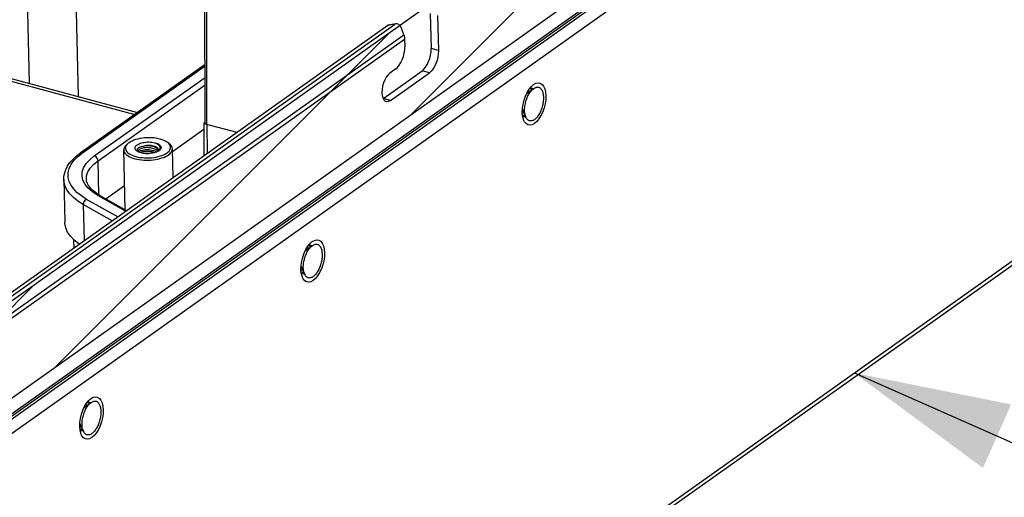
# Model space of a CAD drawing. Header units: millimetres. Extents: x 6 to 414, y 7 to 290.
# Tile 42 of 256: x 152.56 to 163.89, y 101.43 to 106.92. Entities that reach past the tile are written whole.
import ezdxf

# ---------------------------------------------------------------- set-up
doc = ezdxf.new("R2010")
doc.units = ezdxf.units.MM
doc.header["$LTSCALE"] = 23.1
doc.layers.get('0').update_dxf_attribs({"linetype": 'CONTINUOUS'})
doc.layers.add('00_COMPONENTS', color=7, linetype='CONTINUOUS')
doc.styles.get("Standard").update_dxf_attribs({"font": 'txt', "width": 0.6})
doc.dimstyles.get("Standard").update_dxf_attribs({"dimtxt": 2.5, "dimasz": 1.8, "dimexe": 0.05, "dimexo": 0.0625, "dimtad": 1, "dimzin": 0, "dimdsep": 46, "dimtxsty": 'Standard', "dimblk": '_FILLED', "dimblk1": '_FILLED', "dimblk2": '_FILLED', "dimcen": 0.09, "dimadec": 0, "dimazin": 0, "dimtol": 1, "dimtp": 0.01, "dimtm": 0.01, "dimtfac": 1, "dimtofl": 0, "dimtmove": 0, "dimatfit": 3, "dimldrblk": '_FILLED', "dimfxl": 0, "dimtolj": 1, "dimtzin": 0, "dimarcsym": 0})

# ---------------------------------------------------------------- blocks, each defined once
blk = doc.blocks.new('_FILLED')
at = {"color": 0, "linetype": 'ByBlock'}
blk.add_solid([(0, 0), (-1, 0.2222), (-1, -0.2222)], dxfattribs=at)

msp = doc.modelspace()

# ---------------------------------------------------------------- linework, layer by layer
at = {"color": 4, "linetype": 'Continuous'}
for p, q in [((176.649, 120.839), (144.55, 98.072)), ((145.086, 97.338), (176.675, 119.742))]:
    msp.add_line(p, q, dxfattribs=at)
at = {"color": 7, "linetype": 'Continuous'}
for p, q in [((129.165, 112.466), (153.884, 105.834)), ((154.694, 105.735), (154.687, 108.648)), ((154.714, 105.72), (154.707, 108.678)), ((152.672, 106.191), (152.617, 108.509)), ((153.235, 106.039), (153.176, 108.523)), ((154.693, 106.407), (153.255, 105.388)), ((153.283, 105.391), (154.693, 106.392)), ((153.417, 105.355), (154.693, 106.26)), ((153.46, 105.299), (154.693, 106.174)), ((158.395, 106.075), (158.475, 106.132)), ((158.417, 106.115), (158.424, 106.101)), ((158.424, 106.101), (158.425, 106.097)), ((158.399, 106.078), (158.396, 106.079)), ((158.345, 105.889), (158.386, 105.8)), ((158.347, 105.885), (158.345, 105.886)), ((154.316, 105.406), (154.678, 105.662)), ((154.694, 105.741), (154.678, 105.73)), ((154.678, 105.73), (155.059, 105.628)), ((154.678, 105.73), (154.679, 105.358)), ((154.707, 105.723), (154.714, 105.72)), ((153.772, 104.735), (153.756, 105.424)), ((153.791, 105.487), (153.808, 105.501)), ((153.803, 105.497), (153.792, 105.486)), ((153.808, 105.501), (153.803, 105.497)), ((153.817, 105.508), (153.808, 105.501)), ((153.911, 105.415), (153.914, 105.409)), ((154.151, 105.409), (154.154, 105.414)), ((154.163, 105.416), (154.154, 105.41)), ((154.16, 105.416), (154.157, 105.412)), ((154.162, 105.416), (154.168, 105.421)), ((154.166, 105.419), (154.163, 105.416)), ((154.277, 105.499), (154.259, 105.512)), ((154.324, 105.106), (154.316, 105.438)), ((153.229, 105.349), (153.283, 105.391)), ((153.469, 104.908), (153.46, 105.299)), ((153.914, 105.409), (153.917, 105.406)), ((153.916, 105.408), (153.916, 105.406)), ((153.93, 105.399), (153.92, 105.404)), ((153.929, 105.404), (153.926, 105.401)), ((153.936, 105.409), (153.929, 105.404)), ((154.103, 105.339), (154.129, 105.343)), ((154.129, 105.343), (154.154, 105.348)), ((154.154, 105.41), (154.143, 105.405)), ((153.066, 105.084), (153.078, 104.592)), ((153.145, 105.024), (153.125, 105.07)), ((153.176, 104.979), (153.145, 105.024)), ((153.549, 104.862), (153.765, 105.015)), ((153.686, 104.653), (153.328, 104.856)), ((153.481, 104.901), (153.447, 104.922)), ((153.778, 104.719), (153.456, 104.902)), ((153.481, 104.901), (153.788, 104.726)), ((153.622, 104.608), (153.289, 104.797)), ((153.289, 104.797), (153.299, 104.38)), ((155.847, 104.269), (155.928, 104.325)), ((155.87, 104.308), (155.876, 104.294)), ((155.876, 104.294), (155.877, 104.29)), ((155.851, 104.271), (155.849, 104.272)), ((155.797, 104.083), (155.839, 103.993)), ((155.799, 104.078), (155.797, 104.079)), ((153.3, 102.462), (153.38, 102.519)), ((153.304, 102.465), (153.301, 102.465)), ((153.322, 102.501), (153.329, 102.487)), ((153.329, 102.487), (153.33, 102.483)), ((153.25, 102.276), (153.291, 102.186)), ((153.252, 102.271), (153.25, 102.272))]:
    msp.add_line(p, q, dxfattribs=at)
at = {"color": 3, "linetype": 'Continuous'}
for p, q in [((129.198, 112.49), (153.916, 105.857)), ((158.454, 106.12), (158.456, 106.118)), ((158.365, 105.82), (158.354, 105.821)), ((158.376, 105.822), (158.365, 105.82)), ((154.714, 105.72), (154.715, 105.383)), ((153.185, 104.298), (153.183, 104.39)), ((155.907, 104.314), (155.908, 104.312)), ((155.818, 104.013), (155.806, 104.014)), ((155.828, 104.015), (155.818, 104.013)), ((153.359, 102.507), (153.361, 102.505)), ((153.27, 102.206), (153.259, 102.208)), ((153.281, 102.208), (153.27, 102.206))]:
    msp.add_line(p, q, dxfattribs=at)
at = {"color": 2, "linetype": 'Continuous'}
for p, q in [((157.059, 105.829), (160.893, 109.664)), ((152.973, 102.932), (156.807, 106.766)), ((148.887, 100.034), (152.721, 103.868))]:
    msp.add_line(p, q, dxfattribs=at)
at = {"color": 7, "linetype": 'Continuous'}
for points in [[(158.405, 106.038), (158.411, 106.05), (158.417, 106.062), (158.424, 106.073), (158.43, 106.084), (158.437, 106.094)], [(158.437, 106.094), (158.445, 106.103), (158.452, 106.112), (158.46, 106.119), (158.467, 106.126), (158.475, 106.132)], [(158.475, 106.132), (158.483, 106.137), (158.49, 106.141), (158.498, 106.144), (158.506, 106.147), (158.513, 106.148), (158.52, 106.148), (158.527, 106.147), (158.534, 106.145), (158.541, 106.142), (158.547, 106.139), (158.553, 106.134), (158.558, 106.128)], [(158.558, 106.128), (158.563, 106.122), (158.568, 106.115), (158.572, 106.106)], [(158.572, 106.106), (158.576, 106.097), (158.579, 106.088), (158.582, 106.077), (158.584, 106.066), (158.586, 106.055), (158.587, 106.043), (158.588, 106.03)], [(158.371, 105.876), (158.371, 105.889), (158.371, 105.902), (158.372, 105.916), (158.374, 105.93), (158.376, 105.944), (158.379, 105.958), (158.382, 105.971), (158.386, 105.985), (158.39, 105.999), (158.395, 106.012), (158.4, 106.025), (158.405, 106.038)], [(158.588, 106.03), (158.588, 106.017), (158.587, 106.004), (158.586, 105.99), (158.584, 105.976), (158.582, 105.963), (158.58, 105.949), (158.576, 105.935), (158.573, 105.921), (158.569, 105.907), (158.564, 105.894), (158.559, 105.881), (158.553, 105.868), (158.548, 105.856), (158.541, 105.844), (158.535, 105.833), (158.528, 105.822), (158.521, 105.812), (158.514, 105.803), (158.506, 105.794), (158.499, 105.787), (158.491, 105.78), (158.483, 105.774), (158.476, 105.769), (158.468, 105.765), (158.46, 105.762), (158.453, 105.76), (158.445, 105.758), (158.438, 105.758), (158.431, 105.759), (158.424, 105.761), (158.418, 105.764), (158.411, 105.767), (158.406, 105.772), (158.4, 105.778), (158.395, 105.784), (158.39, 105.792), (158.386, 105.8)], [(158.386, 105.8), (158.382, 105.809), (158.379, 105.818), (158.376, 105.829), (158.374, 105.84), (158.373, 105.851), (158.371, 105.864), (158.371, 105.876)], [(158.36, 105.856), (158.348, 105.846), (158.345, 105.844)], [(154.694, 105.735), (154.695, 105.732), (154.698, 105.728), (154.702, 105.725), (154.707, 105.723)], [(154.259, 105.512), (154.253, 105.516), (154.237, 105.526), (154.219, 105.535), (154.198, 105.542), (154.176, 105.549), (154.153, 105.554), (154.128, 105.559), (154.102, 105.562), (154.075, 105.564), (154.048, 105.565), (154.021, 105.564), (153.994, 105.562), (153.967, 105.559), (153.941, 105.555), (153.917, 105.55), (153.893, 105.543), (153.871, 105.536), (153.851, 105.527), (153.833, 105.518), (153.817, 105.508)], [(153.791, 105.487), (153.787, 105.483), (153.775, 105.472), (153.767, 105.46), (153.76, 105.448), (153.757, 105.436), (153.756, 105.424)], [(153.756, 105.424), (153.758, 105.412), (153.762, 105.4), (153.769, 105.388), (153.779, 105.377), (153.791, 105.366), (153.805, 105.356), (153.822, 105.346), (153.841, 105.338), (153.862, 105.33), (153.884, 105.323), (153.908, 105.318)], [(153.792, 105.486), (153.784, 105.474), (153.778, 105.462), (153.776, 105.45), (153.776, 105.438), (153.779, 105.426), (153.784, 105.414), (153.793, 105.403), (153.804, 105.392), (153.818, 105.381), (153.834, 105.372), (153.852, 105.363), (153.872, 105.356), (153.894, 105.349), (153.918, 105.343)], [(153.906, 105.413), (153.902, 105.416), (153.896, 105.422), (153.891, 105.428), (153.887, 105.435), (153.886, 105.442), (153.886, 105.449), (153.887, 105.456), (153.89, 105.463), (153.895, 105.47), (153.901, 105.476), (153.909, 105.483)], [(153.92, 105.404), (153.91, 105.41), (153.906, 105.413)], [(153.909, 105.483), (153.92, 105.489), (153.932, 105.495), (153.945, 105.501), (153.96, 105.505), (153.976, 105.509), (153.992, 105.512), (154.01, 105.514), (154.027, 105.516), (154.045, 105.516), (154.063, 105.515), (154.08, 105.514), (154.096, 105.511), (154.112, 105.508), (154.127, 105.504)], [(153.932, 105.453), (153.925, 105.448), (153.918, 105.443), (153.914, 105.438), (153.911, 105.432), (153.909, 105.426), (153.909, 105.421), (153.911, 105.415)], [(153.936, 105.431), (153.929, 105.427), (153.924, 105.423), (153.92, 105.418), (153.918, 105.413), (153.916, 105.408)], [(153.932, 105.453), (153.94, 105.457), (153.949, 105.461), (153.959, 105.464), (153.969, 105.467), (153.981, 105.469), (153.993, 105.471)], [(154.15, 105.408), (154.146, 105.413), (154.139, 105.419), (154.131, 105.425), (154.122, 105.43), (154.112, 105.435), (154.101, 105.439), (154.09, 105.443), (154.077, 105.446), (154.064, 105.448), (154.051, 105.45), (154.037, 105.45), (154.024, 105.451), (154.01, 105.45), (153.998, 105.449), (153.985, 105.448), (153.973, 105.445), (153.962, 105.442), (153.952, 105.439), (153.943, 105.435), (153.936, 105.431)], [(153.936, 105.409), (153.944, 105.413), (153.953, 105.417), (153.963, 105.42), (153.975, 105.423), (153.987, 105.425), (153.999, 105.427), (154.012, 105.428), (154.025, 105.428), (154.039, 105.428), (154.052, 105.427), (154.065, 105.426), (154.078, 105.423), (154.09, 105.42), (154.102, 105.417), (154.112, 105.413), (154.122, 105.408), (154.131, 105.403), (154.135, 105.401)], [(154.156, 105.425), (154.156, 105.426), (154.155, 105.432), (154.152, 105.438), (154.148, 105.444), (154.142, 105.449), (154.135, 105.454), (154.127, 105.459), (154.118, 105.463), (154.108, 105.466), (154.096, 105.469), (154.084, 105.472), (154.072, 105.474), (154.059, 105.475), (154.045, 105.476), (154.032, 105.475), (154.019, 105.475), (154.005, 105.473), (153.993, 105.471)], [(154.155, 105.419), (154.153, 105.425), (154.149, 105.432), (154.143, 105.438), (154.136, 105.444), (154.128, 105.449), (154.119, 105.454), (154.109, 105.459), (154.097, 105.463), (154.085, 105.466), (154.073, 105.469), (154.059, 105.471), (154.046, 105.472), (154.032, 105.473), (154.019, 105.473), (154.006, 105.472), (153.993, 105.471)], [(154.127, 105.504), (154.139, 105.499), (154.149, 105.494), (154.159, 105.489), (154.167, 105.483), (154.174, 105.477), (154.179, 105.47), (154.183, 105.464), (154.185, 105.457), (154.185, 105.45), (154.184, 105.443), (154.181, 105.436), (154.176, 105.429), (154.17, 105.422), (154.166, 105.419)], [(154.127, 105.504), (154.137, 105.498), (154.147, 105.491), (154.155, 105.484), (154.162, 105.477), (154.167, 105.469), (154.171, 105.462), (154.173, 105.454), (154.173, 105.446), (154.172, 105.438), (154.17, 105.431), (154.166, 105.423), (154.16, 105.416)], [(154.168, 105.421), (154.173, 105.428), (154.177, 105.435), (154.18, 105.443), (154.18, 105.451), (154.179, 105.458), (154.176, 105.466), (154.172, 105.473), (154.166, 105.48), (154.158, 105.486), (154.149, 105.493), (154.138, 105.498), (154.127, 105.504)], [(154.154, 105.414), (154.156, 105.42), (154.156, 105.425)], [(154.254, 105.39), (154.267, 105.401), (154.278, 105.412), (154.287, 105.424), (154.292, 105.436), (154.295, 105.448), (154.295, 105.46), (154.292, 105.472), (154.286, 105.484), (154.278, 105.495)], [(154.278, 105.495), (154.267, 105.506), (154.259, 105.512)], [(154.271, 105.368), (154.285, 105.379), (154.296, 105.39), (154.305, 105.402), (154.311, 105.414), (154.315, 105.426), (154.316, 105.438)], [(154.316, 105.438), (154.314, 105.451), (154.309, 105.463), (154.302, 105.474), (154.293, 105.485), (154.28, 105.496), (154.277, 105.499)], [(153.066, 105.084), (153.068, 105.123), (153.076, 105.162), (153.09, 105.201), (153.11, 105.24), (153.137, 105.279), (153.17, 105.316), (153.21, 105.353), (153.255, 105.388)], [(153.125, 105.07), (153.116, 105.117), (153.117, 105.165), (153.129, 105.212), (153.152, 105.259), (153.186, 105.305), (153.229, 105.349)], [(153.283, 105.391), (153.272, 105.393), (153.262, 105.391), (153.255, 105.388)], [(153.323, 105.267), (153.364, 105.312), (153.417, 105.355)], [(153.326, 105.09), (153.329, 105.126), (153.344, 105.171), (153.371, 105.216), (153.41, 105.259), (153.46, 105.299)], [(153.46, 105.299), (153.458, 105.311), (153.454, 105.323), (153.447, 105.334), (153.438, 105.344), (153.428, 105.351), (153.417, 105.355)], [(153.908, 105.318), (153.933, 105.313), (153.959, 105.31), (153.986, 105.307), (154.013, 105.306), (154.04, 105.306), (154.068, 105.308), (154.095, 105.31), (154.121, 105.314), (154.148, 105.319)], [(153.918, 105.343), (153.943, 105.339), (153.969, 105.336)], [(154.014, 105.382), (153.998, 105.384), (153.983, 105.385), (153.969, 105.388), (153.955, 105.391), (153.942, 105.395), (153.93, 105.399)], [(154.109, 105.392), (154.102, 105.395), (154.09, 105.398), (154.078, 105.401), (154.065, 105.403), (154.052, 105.405), (154.039, 105.406), (154.026, 105.406), (154.013, 105.406), (154, 105.405), (153.987, 105.403), (153.975, 105.401), (153.964, 105.398), (153.954, 105.394), (153.949, 105.393)], [(153.969, 105.336), (153.995, 105.334), (154.022, 105.333), (154.05, 105.334)], [(154.008, 105.383), (154.013, 105.383), (154.027, 105.384), (154.04, 105.383), (154.048, 105.383)], [(154.061, 105.384), (154.045, 105.383), (154.03, 105.382), (154.014, 105.382)], [(154.05, 105.334), (154.077, 105.335), (154.103, 105.339)], [(154.143, 105.405), (154.132, 105.4), (154.119, 105.395), (154.106, 105.391), (154.091, 105.388), (154.076, 105.386), (154.061, 105.384)], [(154.148, 105.319), (154.172, 105.325), (154.195, 105.332), (154.217, 105.339), (154.237, 105.348), (154.255, 105.358), (154.271, 105.368)], [(154.154, 105.348), (154.178, 105.355), (154.199, 105.362), (154.22, 105.371), (154.238, 105.38), (154.254, 105.39)], [(153.456, 104.902), (153.395, 104.941), (153.347, 104.983), (153.31, 105.028), (153.286, 105.075), (153.276, 105.123), (153.278, 105.171), (153.294, 105.219), (153.323, 105.267)], [(153.173, 104.88), (153.13, 104.925), (153.098, 104.973), (153.077, 105.021), (153.067, 105.071), (153.066, 105.084)], [(153.447, 104.922), (153.416, 104.945), (153.39, 104.967), (153.368, 104.991), (153.351, 105.015), (153.338, 105.039), (153.329, 105.064), (153.326, 105.09)], [(153.328, 104.856), (153.268, 104.895), (153.217, 104.935), (153.176, 104.979)], [(153.289, 104.797), (153.226, 104.837), (153.173, 104.88)], [(153.328, 104.856), (153.318, 104.851), (153.308, 104.843), (153.3, 104.833), (153.294, 104.822), (153.291, 104.81), (153.289, 104.797)], [(153.481, 104.901), (153.476, 104.903), (153.466, 104.904), (153.456, 104.902)], [(153.185, 104.388), (153.142, 104.433), (153.11, 104.48), (153.088, 104.529), (153.079, 104.578), (153.078, 104.592)], [(153.245, 104.341), (153.238, 104.345), (153.185, 104.388)], [(155.858, 104.231), (155.863, 104.244), (155.87, 104.255), (155.876, 104.267), (155.883, 104.277), (155.89, 104.287)], [(155.89, 104.287), (155.897, 104.296), (155.905, 104.305), (155.912, 104.313), (155.92, 104.319), (155.928, 104.325)], [(155.928, 104.325), (155.935, 104.33), (155.943, 104.334), (155.951, 104.338), (155.958, 104.34), (155.966, 104.341), (155.973, 104.341), (155.98, 104.34), (155.987, 104.338), (155.993, 104.336), (156, 104.332), (156.005, 104.327), (156.011, 104.322)], [(156.011, 104.322), (156.016, 104.315), (156.021, 104.308), (156.025, 104.3)], [(156.025, 104.3), (156.029, 104.291), (156.032, 104.281), (156.035, 104.27), (156.037, 104.259), (156.038, 104.248), (156.04, 104.236), (156.04, 104.223)], [(155.823, 104.069), (155.823, 104.082), (155.824, 104.096), (155.825, 104.109), (155.827, 104.123), (155.829, 104.137), (155.831, 104.151), (155.835, 104.165), (155.838, 104.178), (155.842, 104.192), (155.847, 104.205), (155.852, 104.219), (155.858, 104.231)], [(156.04, 104.223), (156.04, 104.21), (156.04, 104.197), (156.039, 104.183), (156.037, 104.17), (156.035, 104.156), (156.032, 104.142), (156.029, 104.128), (156.025, 104.114), (156.021, 104.101), (156.016, 104.087), (156.011, 104.074), (156.006, 104.061), (156, 104.049), (155.994, 104.037), (155.987, 104.026), (155.981, 104.015), (155.974, 104.005), (155.966, 103.996), (155.959, 103.988), (155.951, 103.98), (155.944, 103.973), (155.936, 103.967), (155.928, 103.962), (155.921, 103.958), (155.913, 103.955), (155.905, 103.953), (155.898, 103.952), (155.891, 103.951), (155.884, 103.952), (155.877, 103.954), (155.87, 103.957), (155.864, 103.961), (155.858, 103.965), (155.853, 103.971), (155.848, 103.977), (155.843, 103.985), (155.839, 103.993)], [(155.839, 103.993), (155.835, 104.002), (155.832, 104.012), (155.829, 104.022), (155.827, 104.033), (155.825, 104.045), (155.824, 104.057), (155.823, 104.069)], [(155.813, 104.05), (155.801, 104.039), (155.797, 104.037)], [(153.31, 102.424), (153.316, 102.437), (153.322, 102.449), (153.329, 102.46), (153.335, 102.47), (153.342, 102.48)], [(153.342, 102.48), (153.35, 102.49), (153.357, 102.498), (153.365, 102.506), (153.372, 102.513), (153.38, 102.519)], [(153.38, 102.519), (153.388, 102.524), (153.395, 102.528), (153.403, 102.531), (153.411, 102.533), (153.418, 102.534), (153.425, 102.534), (153.432, 102.533), (153.439, 102.532), (153.446, 102.529), (153.452, 102.525), (153.458, 102.52), (153.463, 102.515)], [(153.463, 102.515), (153.468, 102.508), (153.473, 102.501), (153.477, 102.493)], [(153.477, 102.493), (153.481, 102.484), (153.484, 102.474), (153.487, 102.464), (153.489, 102.453), (153.491, 102.441), (153.492, 102.429), (153.493, 102.416)], [(153.276, 102.263), (153.276, 102.276), (153.276, 102.289), (153.277, 102.302), (153.279, 102.316), (153.281, 102.33), (153.284, 102.344), (153.287, 102.358), (153.291, 102.372), (153.295, 102.385), (153.3, 102.399), (153.305, 102.412), (153.31, 102.424)], [(153.493, 102.416), (153.493, 102.403), (153.492, 102.39), (153.491, 102.377), (153.489, 102.363), (153.487, 102.349), (153.485, 102.335), (153.481, 102.321), (153.478, 102.307), (153.474, 102.294), (153.469, 102.28), (153.464, 102.267), (153.458, 102.255), (153.453, 102.242), (153.446, 102.23), (153.44, 102.219), (153.433, 102.209), (153.426, 102.199), (153.419, 102.189), (153.411, 102.181), (153.404, 102.173), (153.396, 102.166), (153.388, 102.16), (153.381, 102.155), (153.373, 102.151), (153.365, 102.148), (153.358, 102.146), (153.35, 102.145), (153.343, 102.145), (153.336, 102.145), (153.329, 102.147), (153.323, 102.15), (153.316, 102.154), (153.311, 102.159), (153.305, 102.164), (153.3, 102.171), (153.295, 102.178), (153.291, 102.186)], [(153.265, 102.243), (153.253, 102.232), (153.25, 102.231)], [(153.291, 102.186), (153.287, 102.195), (153.284, 102.205), (153.281, 102.215), (153.279, 102.226), (153.278, 102.238), (153.276, 102.25), (153.276, 102.263)]]:
    msp.add_lwpolyline(points, dxfattribs=at)
at = {"color": 3, "linetype": 'Continuous'}
for points in [[(158.437, 106.13), (158.441, 106.129), (158.454, 106.12)], [(155.889, 104.323), (155.893, 104.322), (155.907, 104.314)], [(153.342, 102.516), (153.346, 102.515), (153.359, 102.507)]]:
    msp.add_lwpolyline(points, dxfattribs=at)
at = {"layer": '00_COMPONENTS', "color": 3, "linetype": 'Continuous'}
for p, q in [((145.199, 97.236), (176.679, 119.563)), ((145.21, 97.216), (176.691, 119.543)), ((145.234, 97.2), (176.714, 119.528)), ((145.303, 97.082), (176.788, 119.413)), ((145.447, 91.002), (176.987, 113.372)), ((145.415, 90.932), (176.89, 113.255)), ((157.368, 106.971), (157.378, 106.568)), ((148.689, 101.064), (156.873, 106.868)), ((156.98, 106.749), (156.958, 106.815)), ((148.687, 100.868), (156.98, 106.749)), ((148.696, 100.82), (156.989, 106.701)), ((156.989, 106.701), (156.991, 106.612)), ((157.378, 106.568), (157.377, 106.531)), ((156.887, 106.356), (156.819, 106.308)), ((156.827, 105.995), (157.274, 106.312)), ((158.4, 106.086), (158.423, 106.123)), ((158.423, 106.123), (158.448, 106.154)), ((158.448, 106.154), (158.465, 106.17)), ((158.526, 106.197), (158.55, 106.192)), ((158.55, 106.192), (158.571, 106.179)), ((156.767, 105.987), (156.778, 105.982)), ((156.805, 105.984), (156.827, 105.995)), ((158.352, 105.95), (158.364, 105.998)), ((158.364, 105.998), (158.38, 106.043)), ((158.38, 106.043), (158.4, 106.086)), ((158.344, 105.857), (158.345, 105.903)), ((158.345, 105.903), (158.352, 105.95)), ((158.348, 105.814), (158.344, 105.857)), ((155.832, 104.237), (155.852, 104.279)), ((155.852, 104.279), (155.875, 104.316)), ((155.875, 104.316), (155.9, 104.347)), ((155.9, 104.347), (155.918, 104.363)), ((155.979, 104.39), (156.003, 104.386)), ((156.003, 104.386), (156.024, 104.373)), ((155.805, 104.143), (155.816, 104.191)), ((155.816, 104.191), (155.832, 104.237)), ((155.796, 104.05), (155.798, 104.097)), ((155.798, 104.097), (155.805, 104.143)), ((155.8, 104.008), (155.796, 104.05)), ((153.431, 102.583), (153.455, 102.579)), ((153.455, 102.579), (153.476, 102.566)), ((153.285, 102.43), (153.305, 102.472)), ((153.305, 102.472), (153.328, 102.509)), ((153.328, 102.509), (153.353, 102.54)), ((153.353, 102.54), (153.37, 102.557)), ((153.257, 102.336), (153.269, 102.384)), ((153.269, 102.384), (153.285, 102.43)), ((153.249, 102.243), (153.25, 102.29)), ((153.253, 102.201), (153.249, 102.243)), ((153.25, 102.29), (153.257, 102.336))]:
    msp.add_line(p, q, dxfattribs=at)
at = {"layer": '00_COMPONENTS', "color": 7, "linetype": 'Continuous'}
for p, q in [((157.284, 106.993), (157.294, 106.59)), ((148.611, 101.054), (156.795, 106.859)), ((156.873, 106.868), (156.795, 106.859)), ((156.892, 106.876), (156.814, 106.866)), ((157.378, 106.568), (157.294, 106.59)), ((156.75, 106.022), (157.19, 106.334)), ((157.274, 106.312), (157.19, 106.334)), ((158.432, 106.134), (158.449, 106.137)), ((158.449, 106.137), (158.456, 106.135)), ((158.465, 106.121), (158.45, 106.135)), ((158.456, 106.135), (158.467, 106.131)), ((158.467, 106.131), (158.471, 106.127)), ((156.827, 105.995), (156.743, 106.017)), ((158.36, 105.81), (158.378, 105.813)), ((158.375, 105.806), (158.368, 105.807)), ((158.383, 105.807), (158.375, 105.806)), ((155.884, 104.328), (155.901, 104.33)), ((155.901, 104.33), (155.909, 104.328)), ((155.917, 104.315), (155.902, 104.329)), ((155.909, 104.328), (155.919, 104.324)), ((155.919, 104.324), (155.923, 104.32)), ((155.812, 104.004), (155.831, 104.006)), ((155.828, 103.999), (155.82, 104)), ((155.835, 104), (155.828, 103.999)), ((153.337, 102.521), (153.354, 102.523)), ((153.354, 102.523), (153.361, 102.522)), ((153.37, 102.508), (153.355, 102.522)), ((153.361, 102.522), (153.372, 102.517)), ((153.372, 102.517), (153.376, 102.514)), ((153.265, 102.197), (153.283, 102.199)), ((153.28, 102.192), (153.273, 102.193)), ((153.288, 102.193), (153.28, 102.192))]:
    msp.add_line(p, q, dxfattribs=at)
for points in [[(156.795, 106.859), (156.811, 106.866), (156.814, 106.866)], [(157.278, 106.478), (157.287, 106.516), (157.293, 106.553), (157.294, 106.59)], [(157.231, 106.377), (157.249, 106.407), (157.265, 106.441), (157.278, 106.478)], [(157.19, 106.334), (157.211, 106.353), (157.231, 106.377)], [(158.368, 105.807), (158.357, 105.811), (158.347, 105.821)], [(155.82, 104), (155.81, 104.005), (155.799, 104.014)], [(153.273, 102.193), (153.262, 102.198), (153.252, 102.207)]]:
    msp.add_lwpolyline(points, dxfattribs=at)
at = {"layer": '00_COMPONENTS', "color": 3, "linetype": 'Continuous'}
for points in [[(156.893, 106.876), (156.889, 106.875), (156.873, 106.868)], [(156.958, 106.815), (156.948, 106.838), (156.936, 106.856), (156.921, 106.869), (156.905, 106.875), (156.893, 106.876)], [(156.98, 106.749), (156.983, 106.741), (156.985, 106.733)], [(156.985, 106.733), (156.987, 106.725), (156.988, 106.717), (156.989, 106.709), (156.989, 106.701)], [(156.887, 106.356), (156.908, 106.375), (156.928, 106.399), (156.946, 106.429), (156.962, 106.463), (156.975, 106.499), (156.985, 106.538), (156.99, 106.575), (156.991, 106.612)], [(157.377, 106.531), (157.371, 106.493), (157.362, 106.455), (157.349, 106.419)], [(157.349, 106.419), (157.333, 106.385), (157.315, 106.355), (157.295, 106.331), (157.274, 106.312)], [(156.819, 106.308), (156.798, 106.288), (156.778, 106.263), (156.761, 106.232), (156.746, 106.196), (156.736, 106.159)], [(156.736, 106.159), (156.73, 106.121), (156.728, 106.084), (156.731, 106.051), (156.739, 106.023)], [(158.465, 106.17), (158.474, 106.177), (158.5, 106.191), (158.526, 106.197)], [(158.571, 106.179), (158.589, 106.157), (158.602, 106.128), (158.611, 106.092), (158.615, 106.049)], [(156.739, 106.023), (156.751, 106.001), (156.767, 105.987)], [(156.778, 105.982), (156.785, 105.981), (156.805, 105.984)], [(158.615, 106.049), (158.613, 106.003), (158.606, 105.956), (158.595, 105.909), (158.579, 105.863)], [(158.358, 105.772), (158.356, 105.779), (158.348, 105.814)], [(158.511, 105.752), (158.485, 105.729), (158.458, 105.715), (158.432, 105.71), (158.408, 105.714), (158.387, 105.727), (158.37, 105.749), (158.358, 105.772)], [(158.579, 105.863), (158.559, 105.82), (158.536, 105.783), (158.511, 105.752)], [(155.918, 104.363), (155.926, 104.37), (155.953, 104.384), (155.979, 104.39)], [(156.024, 104.373), (156.041, 104.35), (156.055, 104.321), (156.063, 104.285), (156.067, 104.242)], [(156.067, 104.242), (156.066, 104.196), (156.059, 104.149), (156.047, 104.102), (156.031, 104.056)], [(156.031, 104.056), (156.011, 104.014), (155.988, 103.976), (155.963, 103.946)], [(155.811, 103.966), (155.809, 103.972), (155.8, 104.008)], [(155.963, 103.946), (155.937, 103.922), (155.911, 103.908), (155.885, 103.903), (155.861, 103.907), (155.84, 103.92), (155.822, 103.942), (155.811, 103.966)], [(153.37, 102.557), (153.379, 102.563), (153.405, 102.578), (153.431, 102.583)], [(153.476, 102.566), (153.494, 102.544), (153.507, 102.514), (153.516, 102.478), (153.52, 102.436)], [(153.52, 102.436), (153.518, 102.389), (153.511, 102.343), (153.5, 102.295), (153.484, 102.249)], [(153.484, 102.249), (153.464, 102.207), (153.441, 102.169), (153.416, 102.139)], [(153.263, 102.159), (153.261, 102.165), (153.253, 102.201)], [(153.416, 102.139), (153.39, 102.116), (153.363, 102.101), (153.337, 102.096), (153.313, 102.1), (153.292, 102.113), (153.275, 102.135), (153.263, 102.159)]]:
    msp.add_lwpolyline(points, dxfattribs=at)

# ---------------------------------------------------------------- leaders
at = {"color": 2, "linetype": 'Continuous'}
msp.add_leader([(162.163, 102.859), (185.406, 92.573)], dimstyle='Standard', override={"dimtad": 0}, dxfattribs=at)

doc.saveas('drawing.dxf')
